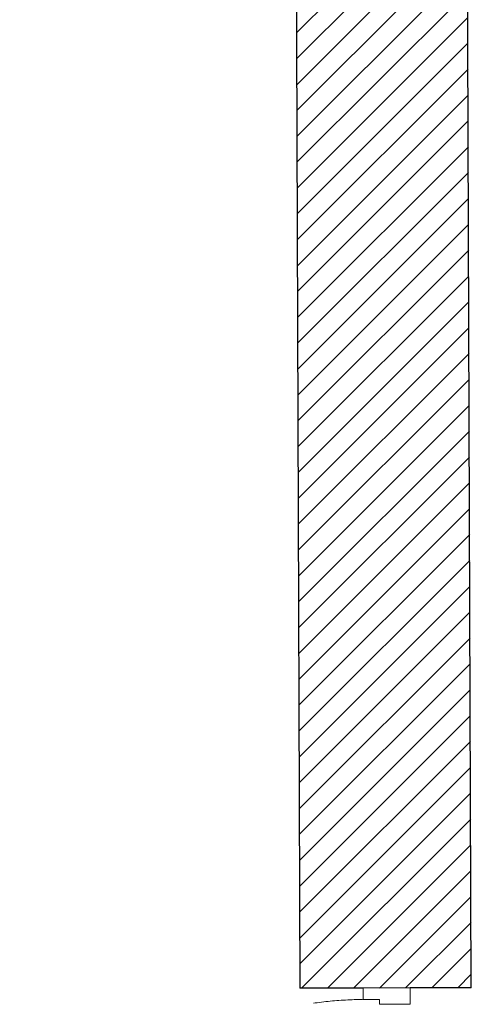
# Model space of a CAD drawing. Header units: millimetres. Extents: x 172139 to 266886, y 98118 to 138225.
# Tile 38 of 123: x 203275 to 204381, y 108339 to 110754. Entities that reach past the tile are written whole.
import ezdxf

# ---------------------------------------------------------------- set-up
doc = ezdxf.new("R2010")
doc.units = ezdxf.units.MM
doc.header["$MEASUREMENT"] = 0
doc.linetypes.add('Przerywana', pattern=[240, 120, -120])
doc.layers.add('Drzwi ArchiCAD', color=7, linetype='Continuous')
doc.layers.add('KR_INW', color=7, linetype='Continuous')
for name, color, linetype, lineweight in [('Drzwi ArchiCAD_Nr_pióra__1', 7, 'Continuous', 13), ('Drzwi ArchiCAD_Nr_pióra__27', 7, 'Continuous', 25), ('KR_INW_Nr_pióra__101', 252, 'Continuous', 5), ('KR_INW_Nr_pióra__27', 7, 'Continuous', 25)]:
    doc.layers.add(name, color=color, linetype=linetype, lineweight=lineweight)

# ---------------------------------------------------------------- blocks, each defined once
blk = doc.blocks.new('Drzwi 19_27')
at = {"layer": 'Drzwi ArchiCAD_Nr_pióra__1', "linetype": 'Continuous'}
for p, q in [((380.7, 0), (380.7, 841.4)), ((380.7, 841.4), (420.7, 841.4)), ((420.7, 841.4), (420.7, 0)), ((-420.7, 0), (-448.7, 0)), ((-448.7, 0), (-448.7, -115)), ((-420.7, -40), (-420.7, 0)), ((420.7, 0), (380.7, 0)), ((448.7, 0), (420.7, 0)), ((420.7, 0), (420.7, -40)), ((448.7, -115), (448.7, 0)), ((-408.7, -40), (-420.7, -40)), ((-408.7, -115), (-408.7, -40)), ((420.7, -40), (408.7, -40)), ((408.7, -40), (408.7, -115)), ((-448.7, -115), (-408.7, -115)), ((408.7, -115), (448.7, -115))]:
    blk.add_line(p, q, dxfattribs=at)
at = {"layer": 'Drzwi ArchiCAD_Nr_pióra__1', "linetype": 'Przerywana'}
blk.add_arc((420.7, 0), 841.4, 90, 180, dxfattribs=at)
at = {"layer": 'Drzwi ArchiCAD_Nr_pióra__27', "linetype": 'Continuous'}
for p, q in [((-448.7, -115), (-448.7, 0)), ((448.7, -115), (448.7, 0))]:
    blk.add_line(p, q, dxfattribs=at)
blk = doc.blocks.new('Ściana_68', base_point=(204363.9, 113397.6))
at = {"layer": 'KR_INW_Nr_pióra__101', "linetype": 'Continuous'}
h = blk.add_hatch(dxfattribs=at)
h.set_pattern_fill('Cegła_licówka', color=256, style=0, pattern_type=2)
h.set_pattern_definition([(45, (0, 0), (-31.819804, 31.819804), [])])
h.paths.add_polyline_path([(203950.1, 111632.9), (203961.4, 108378.4), (204116.4, 108378.9), (204231.4, 108379.3), (204381.4, 108379.9), (204370.1, 111632.9)])
at = {"layer": 'KR_INW_Nr_pióra__27', "linetype": 'Continuous'}
for p, q in [((204116.4, 108378.9), (203961.4, 108378.4)), ((204231.4, 108379.3), (204116.4, 108378.9)), ((204381.4, 108379.9), (204231.4, 108379.3))]:
    blk.add_line(p, q, dxfattribs=at)
at = {"layer": 'KR_INW_Nr_pióra__27', "linetype": 'Continuous', "flags": 128}
for points in [[(203950.1, 111632.9), (203961.4, 108378.4)], [(204381.4, 108379.9), (204370.1, 111632.9)]]:
    blk.add_lwpolyline(points, dxfattribs=at)
at = {"layer": 'Drzwi ArchiCAD', "linetype": 'Continuous', "xscale": -0.9999999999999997, "zscale": 1000, "rotation": 90.20050733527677}
blk.add_blockref('Drzwi 19_27', (204118, 107930.2), dxfattribs=at)

msp = doc.modelspace()

# ---------------------------------------------------------------- block references
at = {"layer": 'KR_INW'}
msp.add_blockref('Ściana_68', (204363.9, 113397.6), dxfattribs=at)

doc.saveas('drawing.dxf')
